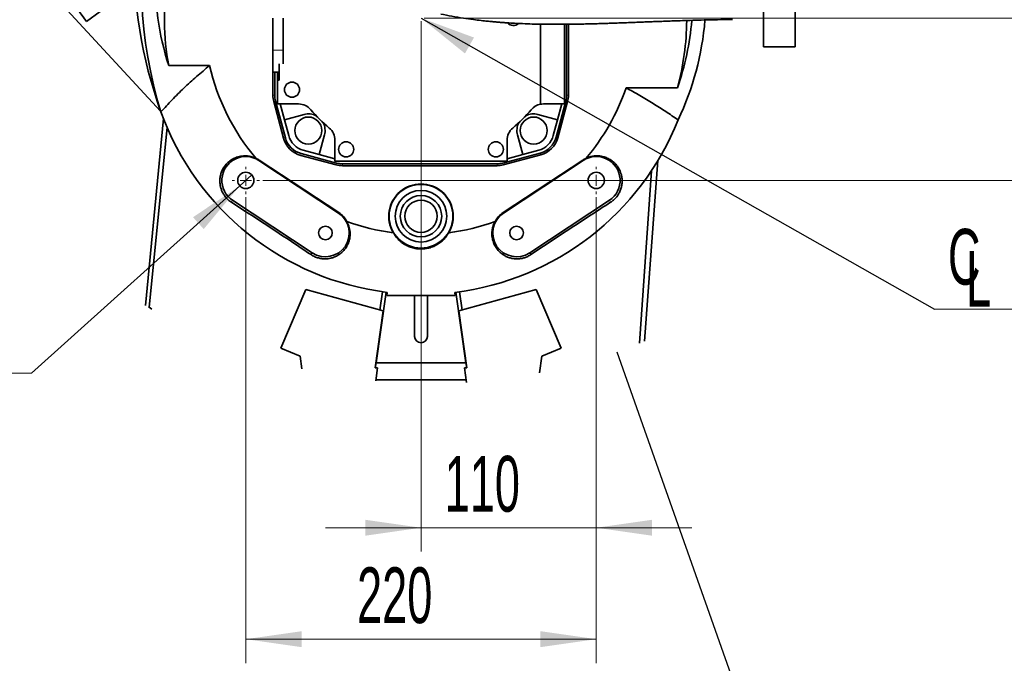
# Model space of a CAD drawing. Header units: millimetres. Extents: x 0 to 12118, y 0 to 8400.
# Tile 44 of 127: x 1215 to 2451, y 5978 to 6787. Entities that reach past the tile are written whole.
import ezdxf

# ---------------------------------------------------------------- set-up
doc = ezdxf.new("R2010")
doc.units = ezdxf.units.MM
doc.header["$LTSCALE"] = 20
doc.styles.add('SLDTEXTSTYLE0', font='TXT', dxfattribs={"width": 0.605})
doc.dimstyles.new('SLDDIMSTYLE10', dxfattribs={"dimtxt": 70, "dimasz": 70, "dimexe": 0, "dimexo": 0.0625, "dimgap": 17.5, "dimtad": 1, "dimdec": 1, "dimlfac": 0.5, "dimrnd": 1e-09, "dimzin": 12, "dimdsep": 46, "dimtxsty": 'SLDTEXTSTYLE0', "dimsah": 1, "dimcen": 0.09, "dimadec": 0, "dimazin": 3, "dimtfac": 1, "dimtmove": 0, "dimatfit": 0, "dimfxl": 1, "dimfrac": 2, "dimtolj": 1, "dimtzin": 12, "dimarcsym": 0})
doc.dimstyles.new('SLDDIMSTYLE11', dxfattribs={"dimtxt": 70, "dimasz": 70, "dimexe": 0, "dimexo": 0.0625, "dimgap": 17.5, "dimtad": 1, "dimdec": 1, "dimlfac": 0.5, "dimrnd": 1e-09, "dimzin": 12, "dimdsep": 46, "dimtxsty": 'SLDTEXTSTYLE0', "dimsah": 1, "dimcen": 0.09, "dimadec": 0, "dimazin": 3, "dimtfac": 1, "dimtofl": 0, "dimtmove": 0, "dimatfit": 3, "dimfxl": 1, "dimfrac": 2, "dimtolj": 1, "dimtzin": 12, "dimarcsym": 0})
doc.dimstyles.new('SLDDIMSTYLE12', dxfattribs={"dimtxt": 70, "dimasz": 70, "dimexe": 0, "dimexo": 0.0625, "dimgap": 17.5, "dimtad": 0, "dimtih": 1, "dimtoh": 1, "dimdec": 1, "dimlfac": 0.5, "dimrnd": 1e-09, "dimzin": 12, "dimdsep": 46, "dimtxsty": 'SLDTEXTSTYLE0', "dimblk1": 'NONE', "dimsah": 1, "dimcen": 0, "dimadec": 0, "dimazin": 3, "dimtfac": 1, "dimtmove": 0, "dimatfit": 3, "dimldrblk": 'NONE', "dimfxl": 1, "dimfrac": 2, "dimtolj": 1, "dimtzin": 12, "dimarcsym": 0})
doc.dimstyles.new('SLDDIMSTYLE4', dxfattribs={"dimtxt": 0.18, "dimasz": 70, "dimexe": 0, "dimexo": 0.0625, "dimgap": 0, "dimtad": 0, "dimtih": 1, "dimtoh": 1, "dimdec": 0, "dimrnd": 1e-09, "dimzin": 0, "dimdsep": 46, "dimtxsty": 'Standard', "dimsah": 1, "dimcen": 0.09, "dimadec": 0, "dimazin": 0, "dimtfac": 70, "dimtdec": 0, "dimtofl": 0, "dimtmove": 0, "dimatfit": 3, "dimfxl": 1, "dimfrac": 2, "dimtolj": 1, "dimtzin": 0, "dimarcsym": 0})
doc.dimstyles.new('SLDDIMSTYLE5', dxfattribs={"dimtxt": 0.18, "dimasz": 70, "dimexe": 0, "dimexo": 0.0625, "dimgap": 0, "dimtad": 0, "dimtih": 1, "dimtoh": 1, "dimdec": 0, "dimrnd": 1e-09, "dimzin": 0, "dimdsep": 46, "dimtxsty": 'Standard', "dimblk1": 'NONE', "dimblk2": 'NONE', "dimsah": 1, "dimcen": 0.09, "dimadec": 0, "dimazin": 0, "dimtfac": 70, "dimtdec": 0, "dimtofl": 0, "dimtmove": 0, "dimatfit": 3, "dimldrblk": 'NONE', "dimfxl": 1, "dimfrac": 2, "dimtolj": 1, "dimtzin": 0, "dimarcsym": 0})

# ---------------------------------------------------------------- blocks, each defined once
blk = doc.blocks.new('_None')
blk = doc.blocks.new('_D_61')
at = {"color": 7, "linetype": 'Continuous', "lineweight": 0}
for p, q in [((1718.5, 6784.7), (1718.5, 6118.4)), ((1938.5, 6563.5), (1938.5, 6118.4)), ((1718.5, 6148.4), (1598.5, 6148.4)), ((1718.5, 6148.4), (1938.5, 6148.4)), ((1938.5, 6148.4), (2058.5, 6148.4))]:
    blk.add_line(p, q, dxfattribs=at)
at = {"color": 7, "linetype": 'Continuous', "lineweight": 18}
for points in [[(1718.5, 6148.4), (1648.5, 6158.4), (1648.5, 6138.4)], [(1938.5, 6148.4), (2008.5, 6138.4), (2008.5, 6158.4)]]:
    blk.add_solid(points, dxfattribs=at)
at = {"color": 7, "linetype": 'Continuous', "lineweight": 18, "insert": (1748.2, 6238.6), "char_height": 70, "attachment_point": 1, "style": 'SLDTEXTSTYLE0'}
blk.add_mtext('110', dxfattribs=at)
blk = doc.blocks.new('_D_63')
at = {"color": 7, "linetype": 'Continuous', "lineweight": 0}
for p, q in [((2882.9, 6874.7), (2882.9, 7083)), ((2133.7, 6874.7), (2912.9, 6874.7)), ((2882.9, 6788.7), (2882.9, 6874.7)), ((1722.5, 6788.7), (2912.9, 6788.7)), ((2882.9, 6788.7), (2882.9, 6668.7))]:
    blk.add_line(p, q, dxfattribs=at)
at = {"color": 7, "linetype": 'Continuous', "lineweight": 18}
for points in [[(2882.9, 6874.7), (2892.9, 6944.7), (2872.9, 6944.7)], [(2882.9, 6788.7), (2872.9, 6718.7), (2892.9, 6718.7)]]:
    blk.add_solid(points, dxfattribs=at)
at = {"color": 7, "linetype": 'Continuous', "lineweight": 18, "insert": (2792.7, 6976), "char_height": 70, "attachment_point": 1, "rotation": 90, "style": 'SLDTEXTSTYLE0'}
blk.add_mtext('43', dxfattribs=at)
blk = doc.blocks.new('_D_65')
at = {"color": 7, "linetype": 'Continuous', "lineweight": 0}
for p, q in [((3022.9, 6788.7), (3022.9, 6908.7)), ((1722.5, 6788.7), (3052.9, 6788.7)), ((3022.9, 6788.7), (3022.9, 6584.7)), ((1519.7, 6584.7), (3052.9, 6584.7)), ((3022.9, 6584.7), (3022.9, 6464.7))]:
    blk.add_line(p, q, dxfattribs=at)
at = {"color": 7, "linetype": 'Continuous', "lineweight": 18}
for points in [[(3022.9, 6788.7), (3032.9, 6858.7), (3012.9, 6858.7)], [(3022.9, 6584.7), (3012.9, 6514.7), (3032.9, 6514.7)]]:
    blk.add_solid(points, dxfattribs=at)
at = {"color": 7, "linetype": 'Continuous', "lineweight": 18, "insert": (2932.7, 6606.5), "char_height": 70, "attachment_point": 1, "rotation": 90, "style": 'SLDTEXTSTYLE0'}
blk.add_mtext('102', dxfattribs=at)
blk = doc.blocks.new('_D_67')
at = {"color": 7, "linetype": 'Continuous', "lineweight": 0}
for p, q in [((1498.5, 6563.5), (1498.5, 5978.4)), ((1938.5, 6563.5), (1938.5, 5978.4)), ((1498.5, 6008.4), (1938.5, 6008.4))]:
    blk.add_line(p, q, dxfattribs=at)
at = {"color": 7, "linetype": 'Continuous', "lineweight": 18}
for points in [[(1498.5, 6008.4), (1568.5, 5998.4), (1568.5, 6018.4)], [(1938.5, 6008.4), (1868.5, 6018.4), (1868.5, 5998.4)]]:
    blk.add_solid(points, dxfattribs=at)
at = {"color": 7, "linetype": 'Continuous', "lineweight": 18, "insert": (1638.2, 6098.6), "char_height": 70, "attachment_point": 1, "style": 'SLDTEXTSTYLE0'}
blk.add_mtext('220', dxfattribs=at)
blk = doc.blocks.new('SW_SYMBOL_HOLE_DEPTH')
at = {"color": 0, "linetype": 'Continuous', "lineweight": 18}
for p, q in [((0, 17500), (16000, 17500)), ((8000, 17500), (8000, 1500)), ((2000, 11100), (8000, 1500)), ((14000, 11100), (8000, 1500))]:
    blk.add_line(p, q, dxfattribs=at)
blk = doc.blocks.new('_D_68')
at = {"color": 7, "linetype": 'Continuous', "lineweight": 0}
for p, q in [((1506, 6591.6), (1490.9, 6577.9)), ((1490.9, 6577.9), (1229.5, 6342.6)), ((1229.5, 6342.6), (653.8, 6342.6))]:
    blk.add_line(p, q, dxfattribs=at)
at = {"color": 7, "linetype": 'Continuous', "lineweight": 18}
blk.add_solid([(1490.9, 6577.9), (1432.2, 6538.5), (1445.6, 6523.6)], dxfattribs=at)
at = {"color": 7, "linetype": 'Continuous', "lineweight": 18, "xscale": 0.004511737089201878, "yscale": 0.004511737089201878, "zscale": 0.004511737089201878}
blk.add_blockref('SW_SYMBOL_HOLE_DEPTH', (995.9, 6352.7), dxfattribs=at)
at = {"color": 7, "linetype": 'Continuous', "lineweight": 18, "char_height": 70, "attachment_point": 1, "style": 'SLDTEXTSTYLE0'}
for s, insert in [('2x M12', (653.8, 6433)), ('19', (1092.6, 6433))]:
    blk.add_mtext(s, dxfattribs=dict(at, insert=insert))
blk = doc.blocks.new('SW_SYMBOL_MOD_CL')
at = {"color": 0, "linetype": 'Continuous', "lineweight": 0, "char_height": 15515, "attachment_point": 5, "style": 'SLDTEXTSTYLE0'}
for s, insert in [('C', (8000, 12000)), ('L', (12000, 6000))]:
    blk.add_mtext(s, dxfattribs=dict(at, insert=insert))
blk = doc.blocks.new('SW_NOTE_0_12')
at = {"color": 0, "linetype": 'Continuous', "lineweight": 0}
for p, q in [((0, 0), (331.1, 0)), ((331.1, 0), (0, 0)), ((0, 0), (331.1, 0)), ((331.1, 0), (0, 0)), ((0, 0), (331.1, 0)), ((331.1, 0), (0, 0))]:
    blk.add_line(p, q, dxfattribs=at)
at = {"color": 0, "linetype": 'Continuous', "lineweight": 0, "xscale": 0.004511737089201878, "yscale": 0.004511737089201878, "zscale": 0.004511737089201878}
blk.add_blockref('SW_SYMBOL_MOD_CL', (1.1, 11.4), dxfattribs=at)
at = {"color": 0, "linetype": 'Continuous', "lineweight": 0, "insert": (118.2, 91.6), "char_height": 70, "attachment_point": 1, "style": 'SLDTEXTSTYLE0'}
blk.add_mtext('Axis 3', dxfattribs=at)
blk = doc.blocks.new('SW_CENTERMARKSYMBOL_12')
at = {"color": 0, "linetype": 'Continuous', "lineweight": 18}
for p, q in [((0, 14), (0, 17.2)), ((-14, 0), (-17.2, 0)), ((0, 0), (-7, 0)), ((0, 0), (0, 7)), ((0, 0), (0, -7)), ((0, 0), (7, 0)), ((14, 0), (17.2, 0)), ((0, -14), (0, -17.2))]:
    blk.add_line(p, q, dxfattribs=at)
blk = doc.blocks.new('SW_CENTERMARKSYMBOL_13')
at = {"color": 0, "linetype": 'Continuous', "lineweight": 18}
for p, q in [((0, 14), (0, 17.2)), ((-14, 0), (-17.2, 0)), ((0, 0), (-7, 0)), ((0, 0), (0, 7)), ((0, 0), (0, -7)), ((0, 0), (7, 0)), ((14, 0), (17.2, 0)), ((0, -14), (0, -17.2))]:
    blk.add_line(p, q, dxfattribs=at)

msp = doc.modelspace()

# ---------------------------------------------------------------- linework, layer by layer
at = {"color": 7, "linetype": 'Continuous', "lineweight": 35}
for p, q in [((2148.458001, 6752.738948), (2148.458001, 6888.738866)), ((2188.458023, 6888.738866), (2188.458023, 6752.738948)), ((1391.508443, 6671.751613), (1250.722681, 6824.052806)), ((1298.604642, 6784.364576), (1273.667028, 6818.688268)), ((1332.928326, 6809.302206), (1298.604642, 6784.364576)), ((1532.458035, 6748.296017), (1532.458035, 6788.738961)), ((1545.458031, 6748.296017), (1545.458031, 6788.738961)), ((1868.45803, 6680.398578), (1868.45803, 6780.991072)), ((1898.458001, 6780.833359), (1898.458001, 6680.738921)), ((1901.250658, 6691.688533), (1901.250658, 6780.86483)), ((1903.556583, 6780.890817), (1903.556583, 6691.688533)), ((2188.458023, 6752.738948), (2148.458001, 6752.738948)), ((1532.458035, 6720.738883), (1532.458035, 6748.296017)), ((1545.458031, 6731.026406), (1545.458031, 6748.296017)), ((1401.770239, 6729.069705), (1453.083617, 6729.069705)), ((1540.458021, 6710.704322), (1540.458021, 6731.026406)), ((1532.458035, 6720.738883), (1540.458021, 6720.738883)), ((1532.50843, 6691.688533), (1532.50843, 6720.738883)), ((1534.81437, 6720.738883), (1534.81437, 6691.688533)), ((1538.458032, 6710.704322), (1538.458032, 6720.738883)), ((1538.458032, 6680.738921), (1538.458032, 6710.704322)), ((1538.458032, 6710.704322), (1540.458021, 6710.704322)), ((2040.421126, 6701.104636), (1975.954113, 6701.104636)), ((1545.884622, 6637.749309), (1533.548516, 6683.788295)), ((1535.775882, 6684.385056), (1548.111988, 6638.346071)), ((1564.78448, 6680.738921), (1538.458032, 6680.738921)), ((1541.673419, 6680.738921), (1546.962452, 6661.000008)), ((1568.458033, 6680.39834), (1568.458033, 6680.398578)), ((1898.458001, 6680.738921), (1872.131584, 6680.738921)), ((1888.132868, 6639.017339), (1900.289116, 6684.385056)), ((1889.953611, 6661.000008), (1895.242629, 6680.738921)), ((1902.516482, 6683.788295), (1890.360234, 6638.420458)), ((1391.508443, 6671.751613), (1391.869915, 6670.745249)), ((1391.869915, 6670.745249), (1391.872567, 6670.73893)), ((1571.601478, 6667.602057), (1546.962452, 6661.000008)), ((1889.953611, 6661.000008), (1865.3146, 6667.602057)), ((1394.997795, 6662.423725), (1372.570497, 6427.372689)), ((1546.962452, 6661.000008), (1552.324158, 6640.989775)), ((1884.591875, 6640.989775), (1889.953611, 6661.000008)), ((1399.593403, 6651.234741), (1377.169428, 6425.689454)), ((1590.719101, 6617.243285), (1597.32112, 6641.882415)), ((1839.594958, 6641.882415), (1846.196947, 6617.243285)), ((1610.458014, 6608.738894), (1610.458014, 6635.065312)), ((1826.458034, 6635.065312), (1826.458034, 6608.738894)), ((1611.919341, 6604.254956), (1567.468402, 6616.165514)), ((1568.065224, 6618.392939), (1612.516162, 6606.482262)), ((1570.708928, 6622.60508), (1590.719101, 6617.243285)), ((1590.719101, 6617.243285), (1610.458014, 6611.954326)), ((1821.223793, 6606.482262), (1868.179617, 6619.064088)), ((1868.776438, 6616.836662), (1821.820614, 6604.254956)), ((1826.458034, 6611.954326), (1846.196947, 6617.243285)), ((1846.196947, 6617.243285), (1866.20712, 6622.60508)), ((1514.983294, 6609.777207), (1614.983288, 6543.777222)), ((1615.271983, 6544.214601), (1515.271974, 6610.214586)), ((1826.458034, 6608.738894), (1610.458014, 6608.738894)), ((1619.819549, 6605.520839), (1813.920406, 6605.520839)), ((1813.920406, 6603.214855), (1619.819549, 6603.214855)), ((1921.644089, 6610.214586), (1821.644065, 6544.214601)), ((1921.932754, 6609.777207), (1821.93276, 6543.777222)), ((1999.222276, 6382.939572), (2016.040501, 6609.778757)), ((1992.85054, 6380.332942), (2007.716474, 6596.614952)), ((1581.932751, 6493.700619), (1481.932757, 6559.700603)), ((1854.983268, 6493.700619), (1954.983291, 6559.700603)), ((1573.659626, 6447.768922), (1542.401147, 6374.128575)), ((1670.777229, 6420.835848), (1573.659626, 6447.768922)), ((1662.062642, 6355.678196), (1674.514977, 6444.281215)), ((1670.13028, 6444.869036), (1666.903612, 6421.910162)), ((1675.977287, 6444.097872), (1675.70552, 6440.286274)), ((1761.210528, 6440.286274), (1760.938761, 6444.097872)), ((1762.401072, 6444.281215), (1774.853406, 6355.678196)), ((1863.256392, 6447.768922), (1766.138819, 6420.835848)), ((1770.012466, 6421.910162), (1766.785798, 6444.869036)), ((1894.514916, 6374.128575), (1863.256392, 6447.768922)), ((1710.458038, 6388.738866), (1710.458038, 6440.186257)), ((1726.45804, 6388.738866), (1726.45804, 6440.186496)), ((1377.13115, 6424.694295), (1377.222379, 6425.639744)), ((1377.222379, 6425.639744), (1377.169428, 6425.689454)), ((1377.222379, 6425.639744), (1380.34019, 6422.837133)), ((1670.777229, 6420.835848), (1660.727379, 6349.327321)), ((1766.138819, 6420.835848), (1776.188669, 6349.327321)), ((1542.401147, 6374.128575), (1566.53775, 6363.883133)), ((1870.378313, 6363.883133), (1894.514916, 6374.128575)), ((1566.53775, 6363.883133), (1569.029627, 6348.15001)), ((1660.727379, 6349.327321), (1662.062642, 6355.678196)), ((1774.853406, 6355.678196), (1662.062642, 6355.678196)), ((1776.188669, 6349.327321), (1774.853406, 6355.678196)), ((1867.043016, 6342.824812), (1870.378313, 6363.883133)), ((1660.727379, 6349.327321), (1663.894532, 6349.327321)), ((1661.564258, 6332.746501), (1663.894532, 6349.327321)), ((1776.188669, 6349.327321), (1773.021546, 6349.327321)), ((1773.021546, 6349.327321), (1775.619922, 6330.838914)), ((1775.163469, 6334.086652), (1661.752579, 6334.086652))]:
    msp.add_line(p, q, dxfattribs=at)
at = {"color": 8, "linetype": 'Continuous', "lineweight": 18}
for p, q in [((1532.458035, 6748.296017), (1545.458031, 6748.296017)), ((1532.50843, 6691.688533), (1534.81437, 6691.688533)), ((1903.556583, 6691.688533), (1901.250658, 6691.688533)), ((1533.548516, 6683.788295), (1535.775882, 6684.385056)), ((1902.516482, 6683.788295), (1900.289116, 6684.385056)), ((1545.884622, 6637.749309), (1548.111988, 6638.346071)), ((1890.360234, 6638.420458), (1888.132868, 6639.017339)), ((1567.468402, 6616.165514), (1568.065224, 6618.392939)), ((1868.776438, 6616.836662), (1868.179617, 6619.064088)), ((1514.983294, 6609.777207), (1515.271974, 6610.214586)), ((1611.919341, 6604.254956), (1612.516162, 6606.482262)), ((1619.819549, 6603.214855), (1619.819549, 6605.520839)), ((1813.920406, 6603.214855), (1813.920406, 6605.520839)), ((1821.820614, 6604.254956), (1821.223793, 6606.482262)), ((1921.932754, 6609.777207), (1921.644089, 6610.214586)), ((1481.932757, 6559.700603), (1480.357823, 6557.314391)), ((1954.983291, 6559.700603), (1956.558225, 6557.314391)), ((1614.983288, 6543.777222), (1615.271983, 6544.214601)), ((1821.93276, 6543.777222), (1821.644065, 6544.214601)), ((1581.932751, 6493.700619), (1580.456642, 6491.464133)), ((1854.983268, 6493.700619), (1856.459436, 6491.464133))]:
    msp.add_line(p, q, dxfattribs=at)
at = {"color": 7, "linetype": 'Continuous', "lineweight": 35, "flags": 128}
msp.add_lwpolyline([(1367.916242, 6866.976018), (1367.730973, 6863.294239), (1367.17406, 6845.574612), (1367.170652, 6827.846284), (1367.720743, 6810.126538), (1368.823801, 6792.432542), (1370.478747, 6774.781818), (1372.683962, 6757.191534), (1375.437287, 6739.678855), (1378.736035, 6722.260947), (1382.576981, 6704.954738), (1386.956369, 6687.777276), (1391.869915, 6670.745249)], dxfattribs=at)
at = {"color": 7, "linetype": 'Continuous', "lineweight": 35}
for centre, radius in [((1556.458058, 6698.738964), 9.499995), ((1577.036673, 6647.317604), 17.000001), ((1859.879377, 6647.317608), 16.999994), ((1624.458026, 6623.738937), 9.500002), ((1812.45802, 6623.738937), 9.500002), ((1498.458019, 6584.738894), 10.199993), ((1938.45803, 6584.73889), 10.199993), ((1718.458019, 6539.738982), 39.999997), ((1718.458019, 6539.738915), 32.411454), ((1718.458014, 6539.738887), 26.000007), ((1718.458028, 6539.738889), 20.292933), ((1598.458017, 6518.738905), 8.499996), ((1838.458004, 6518.738887), 8.499984)]:
    msp.add_circle(centre, radius, dxfattribs=at)
for centre, radius, start, end in [((1933.375263, 6865.639435), 575.510328, 178.76229008, 199.6879474), ((1724.632949, 6834.984291), 339.791449, 177.489349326, 198.161992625), ((1718.457354, 6788.738925), 322.259437, 171.124081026, 190.670399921), ((1834.458043, 6788.739147), 9.500187, 220.840175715, 312.732049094), ((1716.704248, 6814.036479), 342.85014, 340.768167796, 355.274555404), ((1718.453507, 6788.739707), 333.681066, 344.773752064, 359.46393909), ((1716.70572, 6815.251513), 359.453141, 334.541669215, 355.372440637), ((1718.45694, 6788.738397), 271.998812, 192.672100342, 220.413476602), ((1718.460508, 6788.737567), 271.997219, 319.586467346, 341.204993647), ((1563.032967, 6691.68858), 30.524537, 180.000089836, 194.999911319), ((1563.034012, 6691.688655), 28.219641, 180.000249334, 194.999618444), ((1873.034411, 6691.68832), 28.216247, 344.999240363, 0.000432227), ((1873.034599, 6691.6883), 30.521984, 344.999349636, 0.000436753), ((1564.784446, 6660.742004), 19.996917, 39.791226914, 89.999904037), ((1872.132442, 6660.739797), 19.99899, 100.587090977, 140.207270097), ((1872.130696, 6660.743503), 19.995261, 100.583996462, 140.210410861), ((1872.131735, 6660.741508), 19.997413, 90.000433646, 100.585873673), ((1872.132885, 6660.742861), 19.99606, 90.001679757, 100.589950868), ((1718.457902, 6788.738751), 347.249101, 199.865492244, 262.973135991), ((1577.036636, 6647.317793), 20.999818, 61.811014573, 105.000016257), ((1718.453058, 6788.734619), 179.993463, 219.791376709, 230.208918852), ((1718.466598, 6788.731011), 179.988381, 309.790933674, 320.208770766), ((1859.879429, 6647.317739), 20.999873, 74.999986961, 118.188956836), ((1577.036636, 6647.317562), 21.000027, 345.000168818, 28.188437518), ((1718.458116, 6788.738815), 347.249169, 277.026867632, 338.370018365), ((1859.879442, 6647.317562), 21.000027, 151.811562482, 194.999831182), ((1577.43807, 6647.719019), 25.999832, 194.999982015, 255.000250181), ((1590.46117, 6635.065497), 19.996844, 359.999471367, 50.208648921), ((1846.454878, 6635.065497), 19.996844, 129.791351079, 180.000528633), ((1859.478117, 6647.71886), 25.999642, 284.999544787, 345.000269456), ((1575.36869, 6645.649576), 30.524162, 195.000063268, 254.999897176), ((1575.368579, 6645.649569), 28.21813, 195.000228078, 255.000071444), ((1860.876293, 6646.320662), 28.218069, 284.999895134, 345.000104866), ((1860.87629, 6646.320606), 30.524012, 284.999908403, 345.000091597), ((1498.458008, 6584.738916), 30.000018, 56.575166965, 236.575244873), ((1938.45805, 6584.738923), 30.000018, 303.424731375, 123.424856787), ((1498.459767, 6584.742646), 30.519994, 56.574049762, 64.994153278), ((1619.820248, 6633.743688), 30.528833, 255.00104202, 269.998688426), ((1619.819689, 6633.742464), 28.221625, 255.001613, 269.999716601), ((1813.920266, 6633.742464), 28.221625, 270.000283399, 284.998387), ((1813.919707, 6633.743688), 30.528833, 270.001311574, 284.99895798), ((1938.454981, 6584.744998), 30.517306, 115.00547524, 123.426321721), ((1718.458024, 6539.738949), 40.524065, 329.175979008, 210.824020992), ((1598.457992, 6518.738939), 30.000018, 236.575268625, 56.575143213), ((1598.458693, 6518.739496), 30.523232, 28.212254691, 56.575626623), ((1838.458066, 6518.738955), 30.00001, 123.424888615, 303.424652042), ((1838.457355, 6518.739496), 30.523232, 123.424373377, 151.787745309), ((1718.458006, 6788.739131), 272.00017, 249.983717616, 262.64940461), ((1718.458042, 6788.739131), 272.00017, 277.35059539, 290.016282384), ((1718.458039, 6388.73897), 8.000001, 180.000747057, 359.999252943)]:
    msp.add_arc(centre, radius, start, end, dxfattribs=at)
for points, knots in [([(1743.444768, 6793.716783), (1748.030683, 6792.788802), (1757.458613, 6790.881015), (1771.096343, 6788.642246), (1783.389457, 6786.889321), (1793.418566, 6785.65889), (1801.251828, 6784.80983), (1807.354858, 6784.214187), (1812.386206, 6783.763432), (1817.024974, 6783.379002), (1821.743883, 6783.019768), (1827.965376, 6782.587337), (1836.088279, 6782.098683), (1846.622404, 6781.59504), (1858.157622, 6781.194372), (1870.700676, 6780.918205), (1884.130473, 6780.784118), (1898.006521, 6780.806999), (1911.03697, 6780.956902), (1921.943239, 6781.161629), (1929.653683, 6781.344289), (1934.71281, 6781.477664), (1938.210025, 6781.57475), (1942.075708, 6781.686654), (1947.068386, 6781.839174), (1953.406531, 6782.04371), (1960.812386, 6782.296913), (1969.453056, 6782.607105), (1978.39892, 6782.941456), (1986.998536, 6783.270428), (1994.345087, 6783.554285), (2000.882203, 6783.80675), (2007.255283, 6784.051681), (2013.919417, 6784.305181), (2021.143016, 6784.574732), (2029.330597, 6784.872035), (2038.930483, 6785.206429), (2050.319317, 6785.57959), (2063.530563, 6785.976324), (2078.548175, 6786.375435), (2094.128982, 6786.73483), (2104.702299, 6786.930267), (2109.671054, 6787.022109)], [0, 0, 0, 0, 0.038227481, 0.0785897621, 0.1128996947, 0.1396841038, 0.1611458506, 0.1772773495, 0.1897871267, 0.2024204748, 0.2153095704, 0.2284557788, 0.253377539, 0.2817987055, 0.3146243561, 0.3476837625, 0.3843082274, 0.4243597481, 0.4610602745, 0.4907834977, 0.5134881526, 0.5240784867, 0.5321350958, 0.5420742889, 0.5556775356, 0.5729484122, 0.5938891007, 0.6162248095, 0.6435952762, 0.6670352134, 0.6865421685, 0.7036674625, 0.7204886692, 0.7386539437, 0.7581583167, 0.7795525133, 0.8055973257, 0.8366448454, 0.8726585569, 0.9135925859, 0.9593942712, 1, 1, 1, 1]), ([(1391.872567, 6670.73893), (1396.49556, 6675.838597), (1405.812634, 6686.116347), (1420.753504, 6700.868405), (1436.464131, 6715.311119), (1447.515818, 6724.460354), (1453.083617, 6729.069705)], [0, 0, 0, 0, 0.2439131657, 0.4915770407, 0.7438583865, 1, 1, 1, 1]), ([(2041.255293, 6660.73894), (2036.127284, 6664.274176), (2025.779382, 6671.407992), (2009.709055, 6681.608346), (1993.101808, 6691.593419), (1981.701848, 6697.916571), (1975.954113, 6701.104636)], [0, 0, 0, 0, 0.2432544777, 0.4908676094, 0.7433009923, 1, 1, 1, 1]), ([(1480.357823, 6557.314391), (1479.171472, 6558.152138), (1476.789606, 6559.834102), (1473.688991, 6562.943924), (1471.036896, 6566.421199), (1468.901534, 6570.194913), (1467.333522, 6574.158396), (1466.281547, 6578.349722), (1465.816233, 6582.687038), (1465.963597, 6587.327894), (1466.825162, 6592.021317), (1468.543065, 6596.936302), (1471.159729, 6601.676193), (1474.886297, 6606.272593), (1479.620336, 6610.248094), (1485.403776, 6613.390624), (1491.934758, 6615.310614), (1498.201509, 6615.753755), (1503.808462, 6615.063888), (1507.980848, 6613.920559), (1510.433045, 6612.818739), (1511.360896, 6612.401838)], [0, 0, 0, 0, 0.0455760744, 0.0915042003, 0.1373452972, 0.1826783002, 0.2273198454, 0.270904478, 0.3181075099, 0.3639391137, 0.4163874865, 0.4674291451, 0.5269551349, 0.5856021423, 0.6524600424, 0.7199049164, 0.7910359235, 0.8648133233, 0.9155674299, 0.9680527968, 1, 1, 1, 1]), ([(1925.555167, 6612.401838), (1927.145338, 6613.0793), (1930.273542, 6614.412012), (1935.196355, 6615.413049), (1940.021332, 6615.676125), (1944.95133, 6615.201421), (1949.893146, 6613.913733), (1954.996165, 6611.627547), (1959.819331, 6608.313722), (1964.264496, 6603.797686), (1967.844229, 6598.253529), (1970.082303, 6592.330857), (1971.061152, 6586.515271), (1971.057666, 6581.340077), (1970.238168, 6576.391977), (1968.748828, 6571.767853), (1966.488166, 6567.324122), (1963.613193, 6563.358512), (1960.284776, 6559.957365), (1957.797276, 6558.19316), (1956.558225, 6557.314391)], [0, 0, 0, 0, 0.0542082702, 0.1066391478, 0.156884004, 0.2056336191, 0.2617165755, 0.3166178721, 0.3806037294, 0.4444721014, 0.5145685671, 0.5864857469, 0.6418424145, 0.6991202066, 0.7482949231, 0.7989251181, 0.8512160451, 0.9043068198, 0.9523341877, 1, 1, 1, 1]), ([(1580.456642, 6491.464133), (1572.267537, 6496.931523), (1555.814113, 6507.916518), (1530.887292, 6524.377892), (1505.719422, 6540.875161), (1488.805912, 6551.838392), (1480.357823, 6557.314391)], [0, 0, 0, 0, 0.2465367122, 0.4953377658, 0.74792745, 1, 1, 1, 1]), ([(1956.558225, 6557.314391), (1948.346863, 6551.992203), (1931.815779, 6541.277595), (1906.884004, 6524.94056), (1881.719057, 6508.327486), (1864.885964, 6497.089693), (1856.459436, 6491.464133)], [0, 0, 0, 0, 0.2450042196, 0.4932415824, 0.746320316, 1, 1, 1, 1]), ([(1625.355837, 6533.169026), (1626.329357, 6531.17278), (1628.238154, 6527.258706), (1629.419176, 6521.214862), (1629.528722, 6515.596077), (1628.709959, 6510.095494), (1626.809922, 6504.528981), (1623.614674, 6498.998771), (1619.193207, 6494.064379), (1614.114315, 6490.381075), (1608.863227, 6487.94739), (1604.012163, 6486.599215), (1599.147752, 6486.059846), (1594.398559, 6486.221184), (1589.638395, 6487.153277), (1584.873468, 6488.80412), (1581.961407, 6490.557895), (1580.456642, 6491.464133)], [0, 0, 0, 0, 0.0789008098, 0.1547022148, 0.2172156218, 0.2786212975, 0.3520241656, 0.4255792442, 0.504874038, 0.5864986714, 0.647403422, 0.7103807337, 0.7651150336, 0.8213217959, 0.8790978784, 0.9375255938, 1, 1, 1, 1]), ([(1856.459436, 6491.464133), (1855.208102, 6490.699914), (1852.702688, 6489.1698), (1848.600265, 6487.559208), (1844.362486, 6486.517451), (1840.053902, 6486.067236), (1835.784754, 6486.214924), (1831.466024, 6486.944259), (1827.228873, 6488.297743), (1822.933322, 6490.38486), (1818.888433, 6493.195699), (1815.01855, 6496.935663), (1811.726705, 6501.472478), (1809.112799, 6506.970878), (1807.565195, 6513.127505), (1807.313014, 6519.369018), (1808.238454, 6525.24519), (1809.745808, 6529.745636), (1811.096161, 6532.293462), (1811.560211, 6533.169026)], [0, 0, 0, 0, 0.0521818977, 0.1044783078, 0.1563122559, 0.2073409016, 0.2583743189, 0.3081023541, 0.3630071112, 0.4163313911, 0.4777760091, 0.5377552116, 0.6073680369, 0.6763822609, 0.7535474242, 0.8320496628, 0.8972826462, 0.9647010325, 1, 1, 1, 1]), ([(1753.257868, 6518.974299), (1752.104556, 6517.121126), (1749.73586, 6513.315042), (1745.182771, 6508.611185), (1740.034752, 6504.693888), (1734.472621, 6501.718581), (1728.31695, 6499.598772), (1722.924276, 6498.68795), (1717.650341, 6498.463876), (1712.598721, 6498.828819), (1706.852474, 6500.12133), (1701.394102, 6502.230646), (1696.346754, 6505.069292), (1691.761759, 6508.631869), (1687.310089, 6513.171435), (1684.967904, 6516.893154), (1683.65818, 6518.974299)], [0, 0, 0, 0, 0.0772880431, 0.158735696, 0.2305565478, 0.3062132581, 0.3815179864, 0.4606754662, 0.4992683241, 0.5686978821, 0.639699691, 0.707489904, 0.7756663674, 0.8444119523, 0.9129968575, 1, 1, 1, 1]), ([(1675.70552, 6440.286274), (1682.779328, 6440.254973), (1696.96096, 6440.192221), (1718.302644, 6440.16824), (1739.730578, 6440.191522), (1754.050473, 6440.254689), (1761.210528, 6440.286274)], [0, 0, 0, 0, 0.2481904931, 0.4975744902, 0.7487834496, 1, 1, 1, 1])]:
    msp.add_open_spline(points, degree=3, knots=knots, dxfattribs=at)

# ---------------------------------------------------------------- block references
at = {"color": 7, "linetype": 'Continuous', "lineweight": 18}
for name, p in [('SW_CENTERMARKSYMBOL_13', (1498.458025, 6584.738965)), ('SW_CENTERMARKSYMBOL_12', (1938.458023, 6584.738965))]:
    msp.add_blockref(name, p, dxfattribs=at)
at = {"color": 7, "linetype": 'Continuous', "lineweight": 0}
msp.add_blockref('SW_NOTE_0_12', (2363.333333, 6422.777778), dxfattribs=at)

# ---------------------------------------------------------------- dimensions: what is measured, and where the dimension line sits
at = {"color": 7, "linetype": 'Continuous', "lineweight": 18}
for base, p2, picture, middle in [((2882.937231, 6874.738925), (2129.658028, 6874.738925), '_D_63', (2882.937231, 7029.479566)), ((3022.937231, 6584.738925), (1515.658028, 6584.738925), '_D_65', (3022.937231, 6686.738925))]:
    dim = msp.add_linear_dim(base=base, p1=(1718.458028, 6788.738925), p2=p2, angle=90, dimstyle='SLDDIMSTYLE10', dxfattribs=at)
    dim.commit()
    dim.dimension.update_dxf_attribs({"geometry": picture, "text_midpoint": middle, "dimtype": 160})
for base, p1, dimstyle, picture, middle in [((1938.458028, 6148.350693), (1718.458028, 6788.738925), 'SLDDIMSTYLE10', '_D_61', (1828.458028, 6148.350693)), ((1938.458028, 6008.350693), (1498.458028, 6567.538925), 'SLDDIMSTYLE11', '_D_67', (1718.458028, 6008.350693))]:
    dim = msp.add_linear_dim(base=base, p1=p1, p2=(1938.458028, 6567.538925), dimstyle=dimstyle, dxfattribs=at)
    dim.commit()
    dim.dimension.update_dxf_attribs({"geometry": picture, "text_midpoint": middle, "dimtype": 160})
dim = msp.add_diameter_dim_2p(p1=(1506.037458, 6591.564775), p2=(1490.878597, 6577.913075), text='2x M12 {\\fGDT;x}19', dimstyle='SLDDIMSTYLE12', override={"dimpost": '<>'}, dxfattribs=at)
dim.commit()
dim.dimension.update_dxf_attribs({"geometry": '_D_68', "text_midpoint": (926.670428, 6396.378422), "dimtype": 163})

# ---------------------------------------------------------------- leaders
at = {"color": 7, "linetype": 'Continuous', "lineweight": 0}
msp.add_leader([(1718.458028, 6788.738925), (2363.333333, 6422.777778)], dimstyle='SLDDIMSTYLE4', dxfattribs=at)
at = {"color": 7, "linetype": 'Continuous', "lineweight": 18, "has_arrowhead": 0}
msp.add_leader([(1964.260925, 6369.518557), (2193.559436, 5720.996606)], dimstyle='SLDDIMSTYLE5', dxfattribs=at)

doc.saveas('drawing.dxf')
